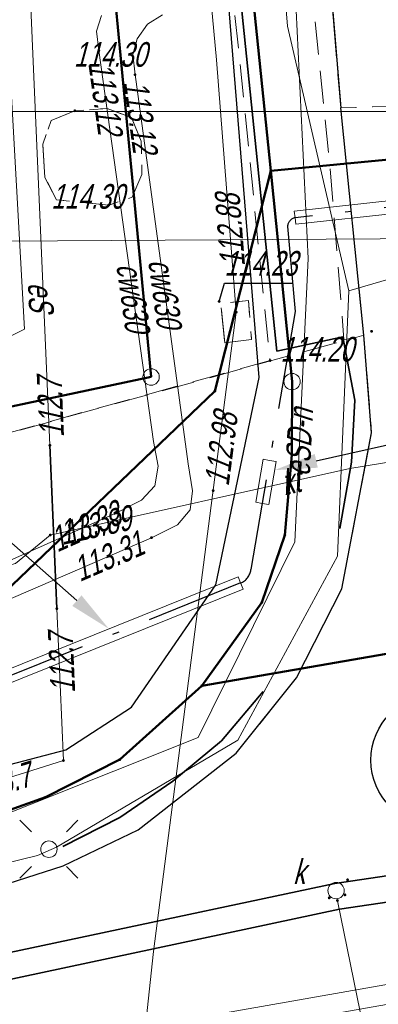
# Model space of a CAD drawing. Extents: x 7463256 to 7464485, y 5957341 to 5958260.
# Tile 255 of 256: x 7464279 to 7464290, y 5957973 to 5958003. Entities that reach past the tile are written whole.
import ezdxf
from ezdxf import colors
from ezdxf.entities.mleader import LeaderData, LeaderLine
from ezdxf.enums import TextEntityAlignment as Align
from ezdxf.math import Vec2, Vec3

# ---------------------------------------------------------------- set-up
doc = ezdxf.new("R2010")
doc.units = 0
doc.header["$MEASUREMENT"] = 0
for name, pattern in [('1.5_0.5', [2, 1.5, -0.5]), ('218-500', [1, 0.5, -0.5]), ('GAK', [5.2, 3, -1, 0.2, -1]), ('l219_500', [0]), ('mz1.0_0.5', [1.5, 1, -0.5])]:
    doc.linetypes.add(name, pattern=pattern)
doc.layers.get('0').update_dxf_attribs({"color": 2, "linetype": 'CONTINUOUS', "lineweight": 5})
for name, color, linetype in [('202-Punkt graniczny stabilizowany trwale', 7, 'CONTINUOUS'), ('203-Punkt załamania granicy działki nie stabilizowany', 7, 'CONTINUOUS'), ('218-Granica użytku', 7, 'CONTINUOUS'), ('219-Linia granicy', 7, 'CONTINUOUS'), ('@dzialki', 6, 'CONTINUOUS'), ('chodnik (powierzchnia)', 7, 'CONTINUOUS'), ('jezdnia (powierzchnia)', 7, 'CONTINUOUS'), ('kanalizacja kablowa (sieć telekomunikacyjna) (linia)', 7, 'CONTINUOUS'), ('kanalizacja kablowa (sieć telekomunikacyjna) (linia)-Atr1', 7, 'CONTINUOUS'), ('krawężnik (linia)', 7, 'CONTINUOUS'), ('latarnia na słupie lub maszcie (punkt)', 7, 'CONTINUOUS'), ('ogrodzenie trwałe (linia)', 7, 'CONTINUOUS'), ('przewód ciepłowniczy (linia)', 7, 'CONTINUOUS'), ('przewód ciepłowniczy (linia)-Atr1', 7, 'CONTINUOUS'), ('przewód elektroenergetyczny (linia)', 7, 'CONTINUOUS'), ('przewód elektroenergetyczny (linia)-Atr1', 7, 'CONTINUOUS'), ('przewód kanalizacyjny (linia)', 7, 'CONTINUOUS'), ('przewód telekomunikacyjny (linia)', 7, 'CONTINUOUS'), ('przewód telekomunikacyjny (linia)-Atr1', 7, 'CONTINUOUS'), ('punkt o określonej wysokości (sieć ciepłownicza)', 7, 'CONTINUOUS'), ('punkt o określonej wysokości (sieć ciepłownicza)-Atr2', 7, 'CONTINUOUS'), ('punkt o określonej wysokości (sieć elektroenergetyczna)', 7, 'CONTINUOUS'), ('punkt o określonej wysokości (sieć elektroenergetyczna)-Atr2', 7, 'CONTINUOUS'), ('punkt o określonej wysokości (sieć kanalizacyjna)', 7, 'CONTINUOUS'), ('punkt o określonej wysokości (sieć telekomunikacyjna)', 7, 'CONTINUOUS'), ('punkt o określonej wysokości (sieć telekomunikacyjna)-Atr2', 7, 'CONTINUOUS'), ('punkt wysokościowy sztuczny', 7, 'CONTINUOUS'), ('punkt wysokościowy sztuczny-Atr2', 7, 'CONTINUOUS'), ('rura ochronna - przewód elektroenergetyczny (linia)', 7, 'CONTINUOUS'), ('rura ochronna - przewód kanalizacyjny (linia)', 7, 'CONTINUOUS'), ('studzienka okrągła - przewód kanalizacyjny (punkt)', 7, 'CONTINUOUS'), ('studzienka okrągła - przewód kanalizacyjny (punkt)-Atr17', 7, 'CONTINUOUS'), ('słup (punkt)', 7, 'CONTINUOUS'), ('trawnik (powierzchnia)', 7, 'CONTINUOUS'), ('Wstawianie ramki sekcyjnej z opisem', 7, 'CONTINUOUS')]:
    doc.layers.add(name, color=color, linetype=linetype)
for name, color, linetype, lineweight in [('@proj.rury', 7, 'CONTINUOUS', 20), ('____proj LSN', 1, 'CONTINUOUS', 5), ('OBMBS-21-18876-opis proj', 1, 'CONTINUOUS', 18)]:
    doc.layers.add(name, color=color, linetype=linetype, lineweight=lineweight)
doc.styles.get("Standard").update_dxf_attribs({"font": 'txt', "width": 0.75})
doc.linetypes.add('902-500', pattern='A,3.75,0,[1,ksztalty.shx,S=0.5,R=0,X=0,Y=0],3.75', length=7.5)

# ---------------------------------------------------------------- blocks, each defined once
blk = doc.blocks.new('SM011')
at = {"color": 0, "linetype": 'Continuous', "lineweight": 13}
for p, q in [((-0.53, 0.531), (-0.883, 0.884)), ((0.531, 0.531), (0.884, 0.884)), ((-0.53, -0.53), (-0.883, -0.883)), ((0.531, -0.53), (0.884, -0.883))]:
    blk.add_line(p, q, dxfattribs=at)
blk = doc.blocks.new('SM04')
at = {"color": 0, "linetype": 'Continuous', "lineweight": 13}
blk.add_circle((0, 0), 0.25, dxfattribs=at)
blk = doc.blocks.new('PW01')
at = {"linetype": 'Continuous', "lineweight": 13}
h = blk.add_hatch(color=0, dxfattribs=at)
edge = h.paths.add_edge_path()
edge.add_arc((0, 0), 0.045, 0, 360)
blk = doc.blocks.new('PW02')
at = {"linetype": 'Continuous', "lineweight": 13}
h = blk.add_hatch(color=0, dxfattribs=at)
edge = h.paths.add_edge_path()
edge.add_arc((0, 0), 0.045, 0, 360)
blk = doc.blocks.new('US15')
at = {"color": 0, "linetype": 'Continuous', "lineweight": 13}
blk.add_circle((0, 0), 0.25, dxfattribs=at)
blk = doc.blocks.new('202')
at = {"color": 0, "linetype": 'Continuous', "lineweight": 0}
blk.add_circle((0, 0), 0.25, dxfattribs=at)
blk = doc.blocks.new('203')
at = {"linetype": 'Continuous', "lineweight": 0}
h = blk.add_hatch(color=0, dxfattribs=at)
edge = h.paths.add_edge_path()
edge.add_arc((0, 0), 0.045, 0, 360)

msp = doc.modelspace()

# ---------------------------------------------------------------- linework, layer by layer
at = {"layer": '218-Granica użytku', "color": 3, "linetype": '218-500', "lineweight": 18, "flags": 128}
for points in [[(7464283.1, 5957991.92), (7464279.36, 5958031.19)], [(7464285.71, 5958008.28), (7464286.74, 5957998.19)], [(7464286.74, 5957998.19), (7464287.39, 5957991.78)], [(7464264.75, 5957988.03), (7464283.1, 5957991.92)], [(7464287.39, 5957991.78), (7464287.38, 5957989.55)], [(7464287.38, 5957989.55), (7464287.17, 5957987.11)], [(7464287.17, 5957987.11), (7464286.47, 5957985.06)], [(7464302.73, 5957985.66), (7464284.64, 5957982.52)], [(7464286.47, 5957985.06), (7464284.64, 5957982.52)], [(7464284.64, 5957982.52), (7464282.15, 5957980.28)], [(7464282.15, 5957980.28), (7464279.89, 5957979.13)], [(7464279.89, 5957979.13), (7464277.98, 5957978.45)]]:
    msp.add_lwpolyline(points, dxfattribs=at)
at = {"layer": '219-Linia granicy', "color": 3, "linetype": 'l219_500', "lineweight": 50, "flags": 128}
for points in [[(7464283.1, 5957991.92), (7464279.36, 5958031.19)], [(7464286.74, 5957998.19), (7464285.71, 5958008.28)], [(7464297.21, 5957999.2), (7464286.74, 5957998.19)], [(7464286.74, 5957998.19), (7464285.04, 5957991.49)], [(7464287.39, 5957991.78), (7464286.74, 5957998.19)], [(7464283.1, 5957991.92), (7464264.75, 5957988.03)], [(7464287.39, 5957991.78), (7464287.38, 5957989.55)], [(7464285.04, 5957991.49), (7464278.64, 5957985.36)], [(7464287.38, 5957989.55), (7464287.17, 5957987.11)], [(7464287.17, 5957987.11), (7464286.47, 5957985.06)], [(7464302.73, 5957985.66), (7464284.64, 5957982.52)], [(7464286.47, 5957985.06), (7464284.64, 5957982.52)], [(7464284.64, 5957982.52), (7464282.15, 5957980.28)], [(7464282.15, 5957980.28), (7464279.89, 5957979.13)], [(7464279.89, 5957979.13), (7464277.98, 5957978.45)]]:
    msp.add_lwpolyline(points, dxfattribs=at)
at = {"layer": '@dzialki', "lineweight": 30}
msp.add_circle((7464291.791, 5957980.262), 2.001, dxfattribs=at)
at = {"layer": '@proj.rury'}
for p, q in [((7464298.325, 5957998.169), (7464287.459, 5957996.966)), ((7464298.369, 5957997.771), (7464287.503, 5957996.568)), ((7464287.459, 5957996.966), (7464287.481, 5957996.767)), ((7464287.503, 5957996.568), (7464287.481, 5957996.767)), ((7464286.284, 5957988.108), (7464286.509, 5957989.417)), ((7464286.509, 5957989.417), (7464286.706, 5957989.383)), ((7464286.679, 5957988.04), (7464286.903, 5957989.349)), ((7464286.903, 5957989.349), (7464286.706, 5957989.383)), ((7464286.284, 5957988.108), (7464286.482, 5957988.074)), ((7464286.679, 5957988.04), (7464286.482, 5957988.074)), ((7464285.751, 5957985.837), (7464285.825, 5957985.651)), ((7464285.9, 5957985.465), (7464285.825, 5957985.651))]:
    msp.add_line(p, q, dxfattribs=at)
at = {"layer": 'chodnik (powierzchnia)', "color": 7, "linetype": 'mz1.0_0.5', "lineweight": 18, "flags": 128}
for points in [[(7464269.8, 5958027), (7464269.84, 5958029.42), (7464279.86, 5958034.31), (7464279.44, 5958044.17), (7464279.32, 5958052.94), (7464278.6, 5958053.59), (7464268.72, 5958053.72), (7464262.55, 5958050.49), (7464256.04, 5958047.18), (7464245.99, 5958042.18), (7464245.25, 5958043.82), (7464249.46, 5958045.89), (7464253.74, 5958048.06), (7464258.2, 5958050.32), (7464261.57, 5958051.99), (7464264.41, 5958053.29), (7464266.49, 5958054.34), (7464268.04, 5958055.42), (7464269.11, 5958056.37), (7464270.09, 5958057.69), (7464271.05, 5958059.46), (7464271.99, 5958060.63), (7464273.58, 5958061.62), (7464274.78, 5958062.03), (7464275.92, 5958062.12), (7464278.91, 5958062.13), (7464280.08, 5958062.05), (7464281.7, 5958061.6), (7464282.6, 5958061.13), (7464283.46, 5958060.42), (7464284.39, 5958059.23), (7464284.64, 5958058.74), (7464285.17, 5958056.9), (7464285.28, 5958055.49), (7464285.26, 5958053.59), (7464285.41, 5958047.74), (7464285.66, 5958039.95), (7464286, 5958032.55), (7464286.37, 5958027.92), (7464286.75, 5958023.35), (7464287.12, 5958018.59), (7464287.64, 5958014.21), (7464288.08, 5958009.59), (7464288.87, 5958000.11), (7464289.57, 5957993.19), (7464288.97, 5957993.05), (7464288.52, 5957998.57), (7464288.01, 5958003.52), (7464285.62, 5958003.22), (7464285.77, 5958001.82), (7464286.72, 5957992.42), (7464269.76, 5957987.73), (7464269.77, 5957996.55), (7464269.84, 5958002.51), (7464269.69, 5958002.62), (7464269.67, 5958002.88), (7464269.66, 5958003.67), (7464269.65, 5958004.13), (7464269.72, 5958004.58), (7464269.87, 5958005.01), (7464270.08, 5958005.42), (7464270.36, 5958005.78), (7464270.69, 5958006.09), (7464271.08, 5958006.34), (7464271.5, 5958006.52), (7464271.94, 5958006.63), (7464272.17, 5958006.67), (7464271.75, 5958009.66), (7464271.64, 5958009.62), (7464271.24, 5958009.53), (7464271.14, 5958009.75), (7464271.16, 5958018.34), (7464271.57, 5958018.46), (7464272.28, 5958021.28), (7464271.85, 5958021.39), (7464271.44, 5958021.56), (7464271.06, 5958021.78), (7464270.71, 5958022.05), (7464270.41, 5958022.37), (7464270.14, 5958022.72), (7464269.93, 5958023.11), (7464269.77, 5958023.52), (7464269.71, 5958024.76)], [(7464279.87, 5957997.99), (7464279.8, 5957999), (7464280.06, 5957999.72), (7464280.78, 5958000.02), (7464281.76, 5958000.09), (7464282.5, 5957999.82), (7464282.8, 5957999.1), (7464282.82, 5957998.08), (7464282.52, 5957997.39), (7464281.81, 5957997.15), (7464280.22, 5957997.31)], [(7464285.34, 5957992.96), (7464285.22, 5957994.16), (7464286.06, 5957994.25), (7464286.16, 5957993.06)], [(7464285.34, 5957992.96), (7464286.16, 5957993.06), (7464286.06, 5957994.25), (7464285.22, 5957994.16)], [(7464233.34, 5957966.3), (7464246.31, 5957973.63), (7464269.06, 5957983.09), (7464269.76, 5957984.85), (7464269.76, 5957987.73), (7464289.57, 5957993.19), (7464289.81, 5957990.22), (7464288.9, 5957985.47), (7464287.52, 5957982.76), (7464285.69, 5957980.47), (7464282.71, 5957978.14), (7464280.42, 5957977.04), (7464277.92, 5957976.24), (7464273.13, 5957975.13), (7464270.22, 5957980.23), (7464247.84, 5957970.94), (7464242.89, 5957968.14), (7464242.27, 5957965.63), (7464226.82, 5957956.71), (7464225, 5957955.44), (7464222.15, 5957956.4), (7464204.76, 5957946.51), (7464203.99, 5957944.69), (7464202.06, 5957946), (7464200.55, 5957947.67), (7464199.92, 5957948.42), (7464195.47, 5957957.29), (7464194.99, 5957959.1), (7464195.26, 5957961.1), (7464196.31, 5957962.87), (7464197.55, 5957963.8), (7464201.12, 5957965.58), (7464201.21, 5957965.48), (7464220.37, 5957974.79), (7464220.57, 5957974.4), (7464220.84, 5957973.87), (7464204.22, 5957965.65), (7464204, 5957966.14), (7464203.64, 5957965.97), (7464201.49, 5957964.9), (7464198.21, 5957963.31), (7464199.04, 5957962.07), (7464197.81, 5957961.16), (7464197.23, 5957959.8), (7464197.41, 5957958.42), (7464198.63, 5957955.99), (7464202.39, 5957948.7), (7464228.89, 5957963.74)]]:
    msp.add_lwpolyline(points, close=True, dxfattribs=at)
at = {"layer": 'jezdnia (powierzchnia)', "color": 7, "linetype": '1.5_0.5', "lineweight": 18, "flags": 128}
for points in [[(7464295.35, 5958000.29), (7464288.87, 5958000.11), (7464288.08, 5958009.59), (7464287.64, 5958014.21), (7464287.12, 5958018.59), (7464286.75, 5958023.35), (7464286.37, 5958027.92), (7464286, 5958032.55), (7464285.66, 5958039.95), (7464285.41, 5958047.74), (7464285.26, 5958053.59), (7464285.28, 5958055.49), (7464293.75, 5958013.6), (7464294.4, 5958008.42)], [(7464435.78, 5957969.39), (7464432.43, 5957972.86), (7464429.42, 5957974.41), (7464426.04, 5957975.11), (7464423.57, 5957975.29), (7464415.47, 5957975.65), (7464371.24, 5957977.61), (7464365.3, 5957977.72), (7464358.84, 5957977.54), (7464346.65, 5957976.28), (7464334.12, 5957974.86), (7464314.08, 5957972.37), (7464311.27, 5957971.79), (7464308.65, 5957970.79), (7464306.54, 5957969.49), (7464304.63, 5957967.74), (7464302.38, 5957964.84), (7464301.74, 5957963.57), (7464301.19, 5957962.16), (7464300.69, 5957960.13), (7464300.42, 5957957.35), (7464300.44, 5957956.63), (7464301.34, 5957947.07), (7464297.39, 5957932.65), (7464296.35, 5957938.67), (7464295.41, 5957944.67), (7464295.17, 5957946.64), (7464294.07, 5957955.56), (7464293.61, 5957956.95), (7464292.71, 5957958.8), (7464291.04, 5957961.16), (7464288.7, 5957963.43), (7464286.48, 5957964.87), (7464282.67, 5957966.24), (7464279.68, 5957966.6), (7464275.55, 5957966.1), (7464272.53, 5957965.24), (7464268.15, 5957963.7), (7464261.6, 5957961.09), (7464256.13, 5957958.63), (7464254.19, 5957957.73), (7464203.13, 5957927.95), (7464201.44, 5957926.95), (7464180.61, 5957914.62), (7464165.37, 5957905.54), (7464161.93, 5957903.53), (7464100.25, 5957867.28), (7464064.71, 5957846.22), (7464055.2, 5957840.55), (7464053.84, 5957839.49), (7464052.69, 5957837.84), (7464051.91, 5957836.3), (7464051.31, 5957834.34), (7464051.05, 5957832.31), (7464051.31, 5957830.32), (7464051.63, 5957829.49), (7464053.32, 5957826.48), (7464047.06, 5957824.65), (7464046.37, 5957825.86), (7464044.81, 5957827.52), (7464043.6, 5957828.27), (7464042.09, 5957829.03), (7464040.11, 5957829.49), (7464038.12, 5957829.49), (7464036.05, 5957829.05), (7464034.47, 5957828.33), (7463990.77, 5957802.57), (7463984.67, 5957799.1), (7463963.97, 5957788.11), (7463953.9, 5957782.45), (7463916.77, 5957760.61), (7463915.43, 5957759.41), (7463915.19, 5957759.06), (7463914.98, 5957758.7), (7463914.81, 5957758.32), (7463914.66, 5957757.92), (7463914.55, 5957757.51), (7463914.48, 5957757.1), (7463914.44, 5957756.68), (7463914.43, 5957756.26), (7463914.83, 5957754.63), (7463915.69, 5957753.07), (7463915.97, 5957752.41), (7463916.13, 5957752.13), (7463917.59, 5957749.55), (7463915.13, 5957748.12), (7463913.12, 5957750.74), (7463911.87, 5957752.81), (7463910.63, 5957754.01), (7463910.25, 5957754.23), (7463909.85, 5957754.42), (7463909.44, 5957754.57), (7463909.02, 5957754.68), (7463908.58, 5957754.76), (7463908.15, 5957754.79), (7463907.71, 5957754.78), (7463907.27, 5957754.73), (7463905.57, 5957754.08), (7463866.26, 5957731.41), (7463858.61, 5957727.02), (7463857.72, 5957725.98), (7463855.16, 5957717.14), (7463854.76, 5957719.2), (7463853.89, 5957720.78), (7463852.79, 5957721.69), (7463851.14, 5957722.42), (7463850.42, 5957722.32), (7463846.1, 5957719.79), (7463840.56, 5957716.65), (7463836.11, 5957713.89), (7463831.61, 5957710.47), (7463828.31, 5957707.66), (7463822.22, 5957701.89), (7463817.3, 5957696.82), (7463812.7, 5957691.61), (7463812.45, 5957691.34), (7463806.98, 5957684.37), (7463803.64, 5957679.75), (7463801.45, 5957676.28), (7463793.55, 5957663.48), (7463792.86, 5957661.7), (7463792.97, 5957659.75), (7463793.77, 5957657.97), (7463795.13, 5957656.54), (7463794.29, 5957652.43), (7463792.69, 5957652.63), (7463790.95, 5957652.54), (7463789.5, 5957652.32), (7463787.98, 5957651.93), (7463786.22, 5957650.98), (7463785.18, 5957649.81), (7463783.63, 5957647.28), (7463741.4, 5957578.12), (7463740.09, 5957575.93), (7463739.68, 5957574.67), (7463739.8, 5957572.76), (7463740.25, 5957571.39), (7463740.85, 5957570.49), (7463741.87, 5957569.43), (7463743.26, 5957568.37), (7463741.42, 5957565.08), (7463740.12, 5957565.67), (7463738.77, 5957566.02), (7463737.29, 5957566.06), (7463735.98, 5957565.85), (7463734.34, 5957565.14), (7463733.02, 5957564.22), (7463732.29, 5957563.18), (7463701.08, 5957512.16), (7463700.31, 5957510.77), (7463700.32, 5957510.77), (7463696.94, 5957505.36), (7463687.39, 5957489.52), (7463687.14, 5957489.11), (7463686.89, 5957488.7), (7463686.65, 5957488.29), (7463686.42, 5957487.87), (7463686.19, 5957487.45), (7463685.97, 5957487.02), (7463685.76, 5957486.59), (7463685.55, 5957486.16), (7463685.35, 5957485.73), (7463685.15, 5957485.29), (7463684.96, 5957484.85), (7463684.77, 5957484.4), (7463684.58, 5957483.96), (7463684.39, 5957483.51), (7463684.21, 5957483.06), (7463684.03, 5957482.61), (7463683.85, 5957482.17), (7463683.67, 5957481.72), (7463683.5, 5957481.27), (7463683.32, 5957480.81), (7463683.15, 5957480.36), (7463682.98, 5957479.91), (7463682.81, 5957479.45), (7463682.65, 5957479), (7463682.49, 5957478.54), (7463682.32, 5957478.08), (7463682.17, 5957477.62), (7463682.01, 5957477.15), (7463681.86, 5957476.69), (7463681.71, 5957476.22), (7463681.56, 5957475.76), (7463681.41, 5957475.29), (7463681.27, 5957474.82), (7463681.13, 5957474.35), (7463681, 5957473.88), (7463680.87, 5957473.41), (7463680.74, 5957472.94), (7463680.61, 5957472.47), (7463680.48, 5957471.99), (7463680.36, 5957471.52), (7463680.25, 5957471.05), (7463680.13, 5957470.57), (7463680.02, 5957470.09), (7463679.91, 5957469.61), (7463679.81, 5957469.12), (7463679.71, 5957468.64), (7463679.61, 5957468.16), (7463679.52, 5957467.67), (7463679.42, 5957467.19), (7463679.33, 5957466.7), (7463679.25, 5957466.22), (7463679.16, 5957465.73), (7463679.08, 5957465.25), (7463679, 5957464.76), (7463678.93, 5957464.27), (7463678.85, 5957463.78), (7463678.78, 5957463.28), (7463678.72, 5957462.79), (7463678.65, 5957462.3), (7463678.59, 5957461.81), (7463678.53, 5957461.31), (7463678.47, 5957460.82), (7463678.42, 5957460.33), (7463678.36, 5957459.83), (7463678.31, 5957459.34), (7463678.26, 5957458.84), (7463678.22, 5957458.35), (7463678.17, 5957457.85), (7463678.13, 5957457.36), (7463678.09, 5957456.86), (7463678.05, 5957456.37), (7463678.02, 5957455.87), (7463677.99, 5957455.41), (7463677.96, 5957454.94), (7463677.93, 5957454.48), (7463677.91, 5957454.01), (7463677.89, 5957453.55), (7463677.87, 5957453.08), (7463677.86, 5957452.62), (7463677.85, 5957452.15), (7463677.84, 5957451.69), (7463677.84, 5957451.22), (7463677.84, 5957450.76), (7463677.85, 5957450.29), (7463677.86, 5957449.83), (7463677.87, 5957449.36), (7463670.59, 5957467.12), (7463670.68, 5957467.58), (7463670.78, 5957468.04), (7463670.89, 5957468.5), (7463670.99, 5957468.96), (7463671.11, 5957469.42), (7463671.22, 5957469.87), (7463671.34, 5957470.33), (7463671.46, 5957470.78), (7463671.59, 5957471.24), (7463671.72, 5957471.69), (7463671.86, 5957472.14), (7463672, 5957472.59), (7463672.14, 5957473.04), (7463673.46, 5957477.28), (7463673.58, 5957477.76), (7463673.68, 5957478.24), (7463673.77, 5957478.73), (7463673.84, 5957479.22), (7463673.89, 5957479.71), (7463673.93, 5957480.2), (7463673.95, 5957480.7), (7463673.95, 5957481.19), (7463673.93, 5957481.63), (7463673.91, 5957482.08), (7463673.86, 5957482.52), (7463673.81, 5957482.96), (7463673.74, 5957483.4), (7463673.66, 5957483.84), (7463673.57, 5957484.28), (7463673.47, 5957484.71), (7463673.35, 5957485.14), (7463673.2, 5957485.61), (7463673.02, 5957486.08), (7463672.82, 5957486.54), (7463672.6, 5957486.99), (7463672.36, 5957487.42), (7463672.1, 5957487.85), (7463671.82, 5957488.26), (7463671.52, 5957488.66), (7463671.25, 5957489.02), (7463670.95, 5957489.36), (7463670.64, 5957489.68), (7463670.3, 5957489.97), (7463669.95, 5957490.25), (7463669.57, 5957490.5), (7463669.19, 5957490.73), (7463668.78, 5957490.93), (7463668.37, 5957491.1), (7463667.96, 5957491.31), (7463667.54, 5957491.51), (7463667.12, 5957491.7), (7463666.7, 5957491.89), (7463666.27, 5957492.06), (7463665.84, 5957492.23), (7463665.41, 5957492.38), (7463664.97, 5957492.53), (7463642.84, 5957508.24), (7463669.89, 5957497.69), (7463670.31, 5957497.52), (7463670.74, 5957497.36), (7463671.18, 5957497.22), (7463671.62, 5957497.11), (7463672.07, 5957497.01), (7463672.52, 5957496.93), (7463672.97, 5957496.87), (7463673.43, 5957496.83), (7463673.89, 5957496.8), (7463674.34, 5957496.8), (7463674.8, 5957496.82), (7463675.3, 5957496.85), (7463675.79, 5957496.9), (7463676.29, 5957496.96), (7463676.78, 5957497.02), (7463677.27, 5957497.1), (7463677.76, 5957497.19), (7463678.25, 5957497.29), (7463678.74, 5957497.4), (7463679.22, 5957497.52), (7463679.7, 5957497.65), (7463680.18, 5957497.79), (7463680.66, 5957497.94), (7463681.12, 5957498.11), (7463681.59, 5957498.29), (7463682.05, 5957498.49), (7463682.49, 5957498.71), (7463682.94, 5957498.94), (7463683.37, 5957499.19), (7463683.81, 5957499.43), (7463684.24, 5957499.68), (7463684.65, 5957499.96), (7463685.06, 5957500.25), (7463685.45, 5957500.55), (7463685.83, 5957500.88), (7463686.2, 5957501.21), (7463686.55, 5957501.56), (7463686.89, 5957501.93), (7463688.47, 5957503.86), (7463689.58, 5957505.52), (7463695.05, 5957514.51), (7463697.35, 5957517.63), (7463699.52, 5957521.26), (7463701.68, 5957524.9), (7463703.98, 5957528.54), (7463706.45, 5957532.61), (7463709.76, 5957538.71), (7463712.45, 5957543.07), (7463719.87, 5957554.72), (7463722.1, 5957558.36), (7463724.25, 5957562.41), (7463732.9, 5957576.65), (7463767.27, 5957632.9), (7463796.54, 5957680.74), (7463799.31, 5957684.89), (7463802.28, 5957688.92), (7463805.13, 5957692.62), (7463808.07, 5957696.14), (7463812, 5957700.58), (7463813.05, 5957701.59), (7463815.17, 5957703.91), (7463818.63, 5957707.32), (7463821.81, 5957710.38), (7463824, 5957712.35), (7463825.06, 5957713.31), (7463827.47, 5957715.22), (7463831.55, 5957718.14), (7463834.51, 5957720.09), (7463871.58, 5957742.02), (7463872.84, 5957742.74), (7463873.73, 5957743.25), (7463884.95, 5957749.82), (7463947.94, 5957787.04), (7463958.13, 5957793.13), (7463978.66, 5957805.82), (7463992.86, 5957814.5), (7464021.02, 5957831.03), (7464036.35, 5957840.19), (7464045.52, 5957845.62), (7464072.76, 5957861.89), (7464098.08, 5957876.78), (7464143.2, 5957903.29), (7464143.83, 5957904.35), (7464144.42, 5957906.04), (7464144.87, 5957907.87), (7464144.93, 5957908.37), (7464145, 5957909.96), (7464144.74, 5957911.42), (7464152.37, 5957912.8), (7464152.74, 5957912.55), (7464154.03, 5957911.87), (7464155.59, 5957911.35), (7464156.76, 5957911.33), (7464160.57, 5957913.58), (7464192.28, 5957932.28), (7464213.7, 5957945.07), (7464214.43, 5957945.48), (7464238.65, 5957959.71), (7464249.15, 5957965.6), (7464251.26, 5957966.66), (7464253.69, 5957967.84), (7464257.35, 5957969.46), (7464261.98, 5957971.33), (7464263.31, 5957972), (7464273.13, 5957975.13), (7464277.92, 5957976.24), (7464280.42, 5957977.04), (7464282.71, 5957978.14), (7464285.69, 5957980.47), (7464287.52, 5957982.76), (7464288.9, 5957985.47), (7464289.81, 5957990.22), (7464289.57, 5957993.19), (7464288.87, 5958000.11), (7464295.35, 5958000.29), (7464295.83, 5957995.88), (7464296.53, 5957992.32), (7464297.86, 5957989.04), (7464299.36, 5957986.74), (7464301.71, 5957984.36), (7464305.3, 5957982.36), (7464307.82, 5957981.66), (7464311.17, 5957981.45), (7464364.74, 5957987.95), (7464391.32, 5957991.11), (7464398.1, 5957991.95), (7464414.27, 5957994.02), (7464414.84, 5957994.09), (7464425.44, 5957995.47), (7464427.97, 5957995.83), (7464434.5, 5957997.95), (7464434.9, 5957998.22), (7464435.3, 5957998.5), (7464435.68, 5957998.8), (7464436.05, 5957999.11), (7464436.4, 5957999.44), (7464436.74, 5957999.78), (7464437.07, 5958000.13), (7464437.39, 5958000.5), (7464437.69, 5958000.88), (7464437.97, 5958001.27), (7464438.24, 5958001.67), (7464438.49, 5958002.08), (7464438.73, 5958002.5), (7464438.95, 5958002.94), (7464439.15, 5958003.37), (7464439.33, 5958003.82), (7464439.5, 5958004.28), (7464439.65, 5958004.74), (7464439.78, 5958005.2), (7464439.89, 5958005.67), (7464439.98, 5958006.15), (7464440.05, 5958006.62), (7464440.11, 5958007.1), (7464440.14, 5958007.59), (7464440.16, 5958008.07), (7464437.87, 5957962.55), (7464436.62, 5957968.02)]]:
    msp.add_lwpolyline(points, close=True, dxfattribs=at)
at = {"layer": 'kanalizacja kablowa (sieć telekomunikacyjna) (linia)', "color": 30, "linetype": 'Continuous', "lineweight": 18, "flags": 128}
msp.add_lwpolyline([(7464299.72, 5957990.86), (7464289.15, 5957989.14), (7464280.03, 5957987.11), (7464278.97, 5957986.24), (7464272.48, 5957984.47), (7464271.33, 5957983.42), (7464268.67, 5957982.79), (7464265.88, 5957981.72), (7464254.92, 5957981.52), (7464249.25, 5957981.13), (7464242.84, 5957980.38), (7464234.07, 5957976.31), (7464232.32, 5957976.39), (7464228.7, 5957979.08), (7464228.67, 5957979.1)], dxfattribs=at)
at = {"layer": 'krawężnik (linia)', "color": 7, "linetype": 'Continuous', "lineweight": 25, "flags": 128}
for points in [[(7464285.28, 5958055.49), (7464285.26, 5958053.59), (7464285.41, 5958047.74), (7464285.66, 5958039.95), (7464286, 5958032.55), (7464286.37, 5958027.92), (7464286.75, 5958023.35), (7464287.12, 5958018.59), (7464287.64, 5958014.21), (7464288.08, 5958009.59), (7464288.87, 5958000.11)], [(7464263.31, 5957972), (7464273.13, 5957975.13), (7464277.92, 5957976.24), (7464280.42, 5957977.04), (7464282.71, 5957978.14), (7464285.69, 5957980.47), (7464287.52, 5957982.76), (7464288.9, 5957985.47), (7464289.81, 5957990.22), (7464289.57, 5957993.19), (7464288.87, 5958000.11)]]:
    msp.add_lwpolyline(points, dxfattribs=at)
at = {"layer": 'ogrodzenie trwałe (linia)', "color": 7, "linetype": '902-500', "lineweight": 35, "flags": 128}
for points in [[(7464288.84, 5957987.31), (7464289.2, 5957989.33), (7464289.3, 5957991.21), (7464288.94, 5957993.14), (7464286.93, 5957992.71), (7464285.57, 5958005.93)], [(7464280.41, 5957977.63), (7464282.15, 5957978.52), (7464283.76, 5957979.62), (7464285.24, 5957980.85), (7464286.51, 5957982.35)]]:
    msp.add_lwpolyline(points, dxfattribs=at)
at = {"layer": 'przewód ciepłowniczy (linia)', "color": 212, "linetype": 'Continuous', "lineweight": 18, "flags": 128}
for points in [[(7464263.28, 5957978.94), (7464271.09, 5957982.9), (7464282.03, 5957987.78), (7464282.81, 5957988.17), (7464283.21, 5957988.61), (7464283.31, 5957989.21), (7464283.17, 5957989.96), (7464281.51, 5958001.85), (7464281.44, 5958002.44), (7464281.59, 5958002.92)], [(7464283.45, 5958002.94), (7464282.99, 5958002.66), (7464282.68, 5958002.21), (7464282.54, 5958001.73), (7464282.61, 5958001.12), (7464284.23, 5957989.28), (7464284.36, 5957988.46), (7464284.29, 5957987.88), (7464283.9, 5957987.42), (7464283.11, 5957987.03), (7464272.15, 5957982.29), (7464263.51, 5957978.02)]]:
    msp.add_lwpolyline(points, dxfattribs=at)
at = {"layer": 'przewód elektroenergetyczny (linia)', "color": 1, "linetype": 'Continuous', "lineweight": 18, "flags": 128}
for points in [[(7464269.78, 5957974.94), (7464279.64, 5957977.36), (7464280.22, 5957977.61), (7464285.74, 5957980.87), (7464288.77, 5957986.47), (7464289.12, 5957994.54), (7464287.25, 5958002.6), (7464286.71, 5958009.11), (7464285.85, 5958018.08), (7464284.58, 5958032), (7464284.34, 5958041.91), (7464284.01, 5958050.67), (7464283.85, 5958061.66), (7464284.47, 5958075.11)], [(7464189.6, 5957914.91), (7464207.87, 5957925.18), (7464212.54, 5957928.93), (7464229.74, 5957939.11), (7464232.32, 5957940.66), (7464233.86, 5957941.54), (7464246.62, 5957949.3), (7464257.16, 5957955.16), (7464268.97, 5957961.24), (7464272.52, 5957962.1), (7464273.14, 5957963.12), (7464269.34, 5957974.93), (7464268.33, 5957978.14), (7464265.66, 5957986.6), (7464268.6, 5957988.07), (7464279.25, 5957993.38), (7464278.5, 5958006.65), (7464281.93, 5958010.7), (7464280.64, 5958029.86), (7464280.01, 5958046.34), (7464279.85, 5958056.1), (7464280.18, 5958072.69)], [(7464294.64, 5957928.675), (7464292.07, 5957939.03), (7464287.5, 5957957.62), (7464283.25, 5957959.7), (7464273.26, 5957962.43), (7464272.23, 5957964.64), (7464269.12, 5957974.8), (7464284.53, 5957980.95), (7464287.47, 5957986.9), (7464287.88, 5957995.53), (7464287.48, 5958003.71), (7464286.27, 5958010.54), (7464285.47, 5958010.51)], [(7464279.16, 5958009.72), (7464279.22, 5958008.43), (7464279.3, 5958006.44), (7464280.02, 5957989.84), (7464280.23, 5957984.87), (7464280.43, 5957980.25), (7464269.49, 5957976.8), (7464267.99, 5957976.26), (7464259.85, 5957972.93), (7464258, 5957974.97), (7464256.69, 5957977.66), (7464249.11, 5957974.91), (7464235.06, 5957968.12), (7464234.14, 5957967.65), (7464234.47, 5957964.52), (7464231.36, 5957962.4), (7464228.77, 5957960.69), (7464205.03, 5957946.98), (7464204.16, 5957947.81), (7464201.05, 5957950.79), (7464195.8, 5957955.82), (7464187.29, 5957950.12)], [(7464312.14, 5957982.27), (7464304.39, 5957983.57), (7464298.93, 5957988.46), (7464297.13, 5957992.17), (7464296.16, 5957995.46), (7464295.42, 5957996.38), (7464289.12, 5957994.54)], [(7464289.12, 5957994.54), (7464288.77, 5957986.47), (7464285.74, 5957980.87), (7464280.22, 5957977.61), (7464279.64, 5957977.36), (7464269.78, 5957974.94), (7464272.8, 5957965.15)], [(7464280.22, 5957977.61), (7464279.64, 5957977.36), (7464269.78, 5957974.94)]]:
    msp.add_lwpolyline(points, dxfattribs=at)
at = {"layer": 'przewód kanalizacyjny (linia)', "color": 34, "linetype": 'Continuous', "lineweight": 18, "flags": 128}
for points in [[(7464264.81, 5957995.97), (7464267.16, 5957995.98), (7464303.15, 5957996.2), (7464305.6, 5957975.82)], [(7464150.07, 5957901.7), (7464185.37, 5957923.49), (7464185.5, 5957923.57), (7464213.36, 5957938.87), (7464232.12, 5957949.79), (7464232.9, 5957950.23), (7464241.48, 5957954.66), (7464273.2, 5957973.22), (7464288.69, 5957976.51), (7464310.31, 5957979.71), (7464351.8, 5957982.4)], [(7464351.82, 5957981.6), (7464310.39, 5957978.91), (7464288.83, 5957975.73), (7464273.5, 5957972.46), (7464241.86, 5957953.96), (7464233.28, 5957949.53), (7464232.52, 5957949.09), (7464213.76, 5957938.17), (7464213.26, 5957937.89), (7464185.92, 5957922.89), (7464185.81, 5957922.81), (7464150.49, 5957901.02)], [(7464193.7, 5957925.21), (7464209.57, 5957934.15), (7464230.05, 5957945.46), (7464232.17, 5957946.66), (7464233.57, 5957947.46), (7464243.87, 5957953.37), (7464252.1, 5957958.21), (7464272.2, 5957970.21), (7464277.61, 5957971.21), (7464305.57, 5957976.12), (7464317.97, 5957976.74), (7464317.98, 5957976.44), (7464318, 5957976.14), (7464305.63, 5957975.52), (7464277.71, 5957970.62), (7464272.42, 5957969.64), (7464252.4, 5957957.69), (7464244.17, 5957952.85), (7464233.87, 5957946.94), (7464232.47, 5957946.14), (7464230.35, 5957944.94), (7464209.87, 5957933.63), (7464194, 5957924.69)], [(7464288.77, 5957975.98), (7464293.52, 5957952.73), (7464293.59, 5957952.24), (7464297.11, 5957930.046)]]:
    msp.add_lwpolyline(points, dxfattribs=at)
at = {"layer": 'przewód telekomunikacyjny (linia)', "color": 30, "linetype": 'Continuous', "lineweight": 18, "flags": 128}
for points in [[(7464178.87, 5957910.73), (7464199.4, 5957922.6), (7464215.62, 5957931.99), (7464230.4, 5957940.49), (7464232.32, 5957941.6), (7464234.01, 5957942.57), (7464249.62, 5957952.37), (7464258.15, 5957954.81), (7464273.4, 5957960.43), (7464282.01, 5957963.56), (7464283.17, 5957974.44), (7464285.69, 5957993.89), (7464285.09, 5958001.57), (7464283.85, 5958014.89), (7464282.72, 5958034.96), (7464281.93, 5958046.64), (7464281.45, 5958054.64), (7464281.96, 5958068.36)], [(7464299.72, 5957990.86), (7464289.15, 5957989.14), (7464280.03, 5957987.11), (7464278.97, 5957986.24), (7464272.48, 5957984.47), (7464271.33, 5957983.42), (7464268.67, 5957982.79), (7464265.88, 5957981.72), (7464254.92, 5957981.52), (7464249.25, 5957981.13), (7464242.84, 5957980.38), (7464234.07, 5957976.31), (7464232.32, 5957976.39), (7464228.7, 5957979.08), (7464228.67, 5957979.1)]]:
    msp.add_lwpolyline(points, dxfattribs=at)
at = {"layer": 'punkt wysokościowy sztuczny-Atr2', "color": 7, "flags": 128}
msp.add_lwpolyline([(7464285.17, 5957994.22), (7464285.33, 5957994.77), (7464287.405, 5957994.77)], dxfattribs=at)
at = {"layer": 'rura ochronna - przewód elektroenergetyczny (linia)', "color": 6, "linetype": 'Continuous', "lineweight": 30}
msp.add_lwpolyline([(7464151.87, 5957915.32), (7464195.57, 5957940.61), (7464203.62, 5957945.37), (7464229.74, 5957959.95), (7464232.32, 5957961.55), (7464233.33, 5957962.18), (7464239.64, 5957966.21), (7464255.1, 5957974.33), (7464270.49, 5957980.06), (7464271.31, 5957978.17), (7464280.5, 5957980.57), (7464282.5, 5957981.87), (7464285.07, 5957985.6), (7464286.39, 5957991.9), (7464285.15, 5958007.08), (7464283.8, 5958022.91), (7464282.96, 5958033.02), (7464282.31, 5958044.83), (7464282.28, 5958057.45), (7464282.34, 5958063.66)], dxfattribs=at)
at = {"layer": 'rura ochronna - przewód elektroenergetyczny (linia)', "color": 1, "linetype": 'Continuous', "lineweight": 35, "flags": 128}
msp.add_lwpolyline([(7464280.23, 5957984.87), (7464280.02, 5957989.84)], dxfattribs=at)
at = {"layer": 'rura ochronna - przewód kanalizacyjny (linia)', "color": 34, "linetype": 'Continuous', "lineweight": 35, "flags": 128}
for points in [[(7464150.07, 5957901.7), (7464185.37, 5957923.49), (7464185.5, 5957923.57), (7464213.36, 5957938.87), (7464232.12, 5957949.79), (7464232.9, 5957950.23), (7464241.48, 5957954.66), (7464273.2, 5957973.22), (7464288.69, 5957976.51), (7464310.31, 5957979.71), (7464351.8, 5957982.4)], [(7464351.82, 5957981.6), (7464310.39, 5957978.91), (7464288.83, 5957975.73), (7464273.5, 5957972.46), (7464241.86, 5957953.96), (7464233.28, 5957949.53), (7464232.52, 5957949.09), (7464213.76, 5957938.17), (7464213.26, 5957937.89), (7464185.92, 5957922.89), (7464185.81, 5957922.81), (7464150.49, 5957901.02)]]:
    msp.add_lwpolyline(points, dxfattribs=at)
at = {"layer": 'trawnik (powierzchnia)', "color": 7, "linetype": 'mz1.0_0.5', "lineweight": 18, "flags": 128}
msp.add_lwpolyline([(7464282.5, 5957999.82), (7464282.8, 5957999.1), (7464282.82, 5957998.08), (7464282.52, 5957997.39), (7464281.81, 5957997.15), (7464280.22, 5957997.31), (7464279.87, 5957997.99), (7464279.8, 5957999), (7464280.06, 5957999.72), (7464280.78, 5958000.02), (7464281.76, 5958000.09)], close=True, dxfattribs=at)
at = {"layer": 'Wstawianie ramki sekcyjnej z opisem', "color": 7, "linetype": 'Continuous', "lineweight": 13, "flags": 128}
for points in [[(7464217.6, 5958000), (7464400, 5958000), (7464400, 5958250), (7464261.931, 5958250)], [(7464400, 5957942.837), (7464400, 5958000), (7464217.6, 5958000)]]:
    msp.add_lwpolyline(points, dxfattribs=at)

# ---------------------------------------------------------------- block references
at = {"layer": '202-Punkt graniczny stabilizowany trwale', "color": 3, "linetype": 'Continuous', "lineweight": 18}
for p in [(7464283.1, 5957991.92), (7464287.39, 5957991.78)]:
    msp.add_blockref('202', p, dxfattribs=at)
at = {"layer": '203-Punkt załamania granicy działki nie stabilizowany', "color": 3, "linetype": 'Continuous', "lineweight": 18}
for p in [(7464286.74, 5957998.19), (7464285.04, 5957991.49), (7464287.38, 5957989.55), (7464287.17, 5957987.11), (7464286.47, 5957985.06), (7464284.64, 5957982.52), (7464282.15, 5957980.28), (7464279.89, 5957979.13)]:
    msp.add_blockref('203', p, dxfattribs=at)
at = {"layer": 'latarnia na słupie lub maszcie (punkt)', "color": 7, "linetype": 'Continuous', "lineweight": 18}
msp.add_blockref('SM011', (7464279.99, 5957977.55), dxfattribs=at)
at = {"layer": 'punkt o określonej wysokości (sieć ciepłownicza)', "color": 212, "linetype": 'Continuous', "lineweight": 13}
for p in [(7464281.51, 5958001.85), (7464282.61, 5958001.12), (7464282.03, 5957987.78), (7464283.11, 5957987.03)]:
    msp.add_blockref('PW01', p, dxfattribs=at)
at = {"layer": 'punkt o określonej wysokości (sieć elektroenergetyczna)', "color": 1, "linetype": 'Continuous', "lineweight": 13}
for p in [(7464280.02, 5957989.84), (7464280.23, 5957984.87), (7464280.43, 5957980.25)]:
    msp.add_blockref('PW01', p, dxfattribs=at)
at = {"layer": 'punkt o określonej wysokości (sieć kanalizacyjna)', "color": 34, "linetype": 'Continuous', "lineweight": 13}
for p in [(7464289.08, 5957976.62), (7464288.52, 5957976.07), (7464289, 5957976.16), (7464288.77, 5957975.99)]:
    msp.add_blockref('PW01', p, dxfattribs=at)
at = {"layer": 'punkt o określonej wysokości (sieć telekomunikacyjna)', "color": 30, "linetype": 'Continuous', "lineweight": 13}
for p in [(7464285.69, 5957993.89), (7464284.99, 5957988.46), (7464280.03, 5957987.11)]:
    msp.add_blockref('PW01', p, dxfattribs=at)
at = {"layer": 'punkt wysokościowy sztuczny', "color": 7, "linetype": 'Continuous', "lineweight": 13}
for p in [(7464280.78, 5958000.02), (7464281.81, 5957997.15), (7464285.17, 5957994.22), (7464289.81, 5957993.31), (7464286.72, 5957992.42)]:
    msp.add_blockref('PW02', p, dxfattribs=at)
at = {"layer": 'studzienka okrągła - przewód kanalizacyjny (punkt)', "color": 34, "linetype": 'Continuous', "lineweight": 18}
msp.add_blockref('US15', (7464288.73, 5957976.29), dxfattribs=at)
at = {"layer": 'słup (punkt)', "color": 7, "linetype": 'Continuous', "lineweight": 18}
msp.add_blockref('SM04', (7464279.99, 5957977.55), dxfattribs=at)

# ---------------------------------------------------------------- texts
at = {"layer": 'kanalizacja kablowa (sieć telekomunikacyjna) (linia)-Atr1', "color": 30, "oblique": 15, "width": 0.72}
msp.add_text('kt', height=0.75, rotation=12.549, dxfattribs=at).set_placement((7464287.07, 5957988.68), align=Align.MIDDLE_LEFT)
at = {"layer": 'przewód ciepłowniczy (linia)-Atr1', "color": 212, "oblique": 15, "width": 0.72}
for rotation, p in [(-82.052, (7464282.41, 5957995.38)), (-82.209, (7464283.38, 5957995.51))]:
    msp.add_text('cw630', height=0.75, rotation=rotation, dxfattribs=at).set_placement(p, align=Align.MIDDLE_LEFT)
at = {"layer": 'przewód elektroenergetyczny (linia)-Atr1', "color": 1, "oblique": 15, "width": 0.72}
for s, rotation, p in [('eS', 272.48, (7464279.35, 5957994.79)), ('eSD-n', 87.23, (7464287.93, 5957988.89))]:
    msp.add_text(s, height=0.75, rotation=rotation, dxfattribs=at).set_placement(p)
at = {"layer": 'przewód telekomunikacyjny (linia)-Atr1', "color": 30, "oblique": 15, "width": 0.72}
msp.add_text('t', height=0.75, rotation=12.549, dxfattribs=at).set_placement((7464287.07, 5957988.68), align=Align.MIDDLE_LEFT)
at = {"layer": 'punkt o określonej wysokości (sieć ciepłownicza)-Atr2', "color": 212, "oblique": 15, "width": 0.72}
for s, rotation, p in [('113.12', 277.948, (7464281.56, 5958001.51)), ('113.12', -82.209, (7464282.63, 5958000.95)), ('113.33', 24.04, (7464280.09, 5957986.92))]:
    msp.add_text(s, height=0.75, rotation=rotation, dxfattribs=at).set_placement(p, align=Align.MIDDLE_LEFT)
msp.add_text('113.31', height=0.75, rotation=23.388, dxfattribs=at).set_placement((7464282.81, 5957986.9), align=Align.MIDDLE_RIGHT)
at = {"layer": 'punkt o określonej wysokości (sieć elektroenergetyczna)-Atr2', "color": 1, "oblique": 15, "width": 0.72}
for s, rotation, p in [('112.7', 92.4, (7464280.45, 5957990.09)), ('112.7', 92.48, (7464280.79, 5957982.31)), ('113.7', 17.5, (7464277.8, 5957978.95))]:
    msp.add_text(s, height=0.75, rotation=rotation, dxfattribs=at).set_placement(p)
at = {"layer": 'punkt o określonej wysokości (sieć telekomunikacyjna)-Atr2', "color": 30, "oblique": 15, "width": 0.72}
for s, rotation, p in [('112.88', 94.43, (7464285.96, 5957995.3)), ('112.98', 82.64, (7464285.46, 5957988.58))]:
    msp.add_text(s, height=0.75, rotation=rotation, dxfattribs=at).set_placement(p)
msp.add_text('113.89', height=0.75, rotation=12.549, dxfattribs=at).set_placement((7464280.31, 5957987.17), align=Align.MIDDLE_LEFT)
at = {"layer": 'punkt wysokościowy sztuczny-Atr2', "color": 7, "oblique": 15, "width": 0.72}
for s, p in [('114.30', (7464280.75, 5958001.36)), ('114.30', (7464280.06, 5957997.04)), ('114.20', (7464287.04, 5957992.39))]:
    msp.add_text(s, height=0.75, dxfattribs=at).set_placement(p)
msp.add_text('114.23', height=0.75, dxfattribs=at).set_placement((7464285.33, 5957994.777), align=Align.BOTTOM_LEFT)
at = {"layer": 'studzienka okrągła - przewód kanalizacyjny (punkt)-Atr17', "color": 34, "oblique": 15, "width": 0.72}
msp.add_text('k', height=0.75, dxfattribs=at).set_placement((7464287.42, 5957976.49))

# ---------------------------------------------------------------- next in the draw order: leaders
at = {"layer": 'OBMBS-21-18876-opis proj', "lineweight": 20}
ml = msp.add_multileader_mtext('Standard', dxfattribs=at)
ml.set_content('\\pxqc;{\\W0.9;\\fArial|b0|i0|c238|p34;proj. rura osłonowa DVK160\\PL=21m}', color=256)
ml.set_leader_properties()
ml.build(insert=Vec2(0, 0))
ml.multileader.update_dxf_attribs({"has_text_frame": 1, "text_right_attachment_type": 0, "dogleg_length": 0.36, "arrow_head_size": 1.3})
ctx = ml.context
ctx.base_point, ctx.char_height, ctx.arrow_head_size, ctx.landing_gap_size, ctx.plane_origin, ctx.plane_x_axis, ctx.plane_y_axis = Vec3(7464239.842, 5958002.267, -10.8), 1.3, 1.3, 0.09, Vec3(7464257.637, 5958107.951, -10.8), Vec3(0.765565, 0.643359), Vec3(-0.643359, 0.765565)
ctx.right_attachment, ctx.text_align_type = 0, 2
notes = []
notes.append((ctx, [(0, (1, 1, 0), (7464250.26, 5958012.04, -10.8), (-0.765565, -0.643359), 0.36, [(0, [(7464281.817, 5957984.255, -10.8)], 0, [])])]))
ctx.mtext.insert, ctx.mtext.text_direction, ctx.mtext.rotation, ctx.mtext.width, ctx.mtext.defined_height, ctx.mtext.alignment, ctx.mtext.flow_direction = Vec3(7464244.663, 5958007.336, -10.8), Vec3(0.765565, 0.643359), 0.698877, 14.77025, 27.692, 2, 5
ctx.mtext.has_bg_fill, ctx.mtext.bg_color, ctx.mtext.bg_scale_factor, ctx.mtext.bg_transparency, ctx.mtext.use_window_bg_color = 1, -1023410167, 1.5, 0, 1
ml = msp.add_multileader_mtext('Standard', dxfattribs=at)
ml.set_content('\\pxqc;{\\W0.9;\\fArial|b0|i0|c238|p34;proj. rura osłonowa DVK160\\PL=2m}', color=256)
ml.set_leader_properties()
ml.build(insert=Vec2(0, 0))
ml.multileader.update_dxf_attribs({"has_text_frame": 1, "text_right_attachment_type": 0, "dogleg_length": 0.36, "arrow_head_size": 1.3})
ctx = ml.context
ctx.base_point, ctx.char_height, ctx.arrow_head_size, ctx.landing_gap_size, ctx.plane_origin, ctx.plane_x_axis, ctx.plane_y_axis = Vec3(7464324.371, 5957997.835, -10.8), 1.3, 1.3, 0.09, Vec3(7464260.568, 5958073.344, -10.8), Vec3(0, 1), Vec3(-1, 0)
ctx.right_attachment = 0
notes.append((ctx, [(0, (1, 1, 0), (7464324.371, 5957997.475, -10.8), (0, 1), 0.36, [(0, [(7464286.858, 5957989.084, -10.8)], 0, [])])]))
ctx.mtext.insert, ctx.mtext.text_direction, ctx.mtext.rotation, ctx.mtext.width, ctx.mtext.defined_height, ctx.mtext.alignment, ctx.mtext.flow_direction = Vec3(7464323.591, 5958004.787, -10.8), Vec3(0, 1), 1.570796, 15.14461, 27.692, 2, 5
ctx.mtext.has_bg_fill, ctx.mtext.bg_color, ctx.mtext.bg_scale_factor, ctx.mtext.bg_transparency, ctx.mtext.use_window_bg_color = 1, -1023410167, 1.5, 0, 1
for ctx, leaders in notes:
    for number, flags, end, landing, length, lines in leaders:
        leader = LeaderData()
        leader.index, (leader.has_last_leader_line, leader.has_dogleg_vector, leader.attachment_direction) = number, flags
        leader.last_leader_point, leader.dogleg_vector, leader.dogleg_length = Vec3(end), Vec3(landing), length
        for number, points, colour, breaks in lines:
            line = LeaderLine()
            line.index, line.vertices, line.color, line.breaks = number, Vec3.list(points), colors.encode_raw_color(colour), breaks
            leader.lines.append(line)
        ctx.leaders.append(leader)

# ---------------------------------------------------------------- next in the draw order: linework, layer by layer
at = {"layer": '@proj.rury'}
for p, q in [((7464285.751, 5957985.837), (7464266.957, 5957978.279)), ((7464285.9, 5957985.465), (7464267.107, 5957977.908))]:
    msp.add_line(p, q, dxfattribs=at)
at = {"layer": '____proj LSN', "linetype": 'GAK', "lineweight": 30}
msp.add_lwpolyline([(7464297.763, 5958003.36), (7464297.859, 5958002.599), (7464297.859, 5958002.599), (7464298.779, 5957998.578, -0.44827), (7464298.347, 5957997.97), (7464287.481, 5957996.767, 0.327459), (7464287.251, 5957996.498), (7464287.484, 5957993.916), (7464286.136, 5957986.059, -0.275659), (7464285.825, 5957985.651), (7464265.953, 5957977.66, -0.341869), (7464265.364, 5957977.827), (7464263.223, 5957980.73, 0.276158), (7464262.749, 5957980.928), (7464258.431, 5957980.308), (7464253.245, 5957978.447), (7464247.067, 5957974.983), (7464244.221, 5957974.468), (7464238.068, 5957971.249), (7464235.034, 5957969.648), (7464232.763, 5957974.359), (7464221.653, 5957970.485), (7464203.043, 5957959.95), (7464185.559, 5957953.199)], format="xyb", dxfattribs=at)

doc.saveas('drawing.dxf')
